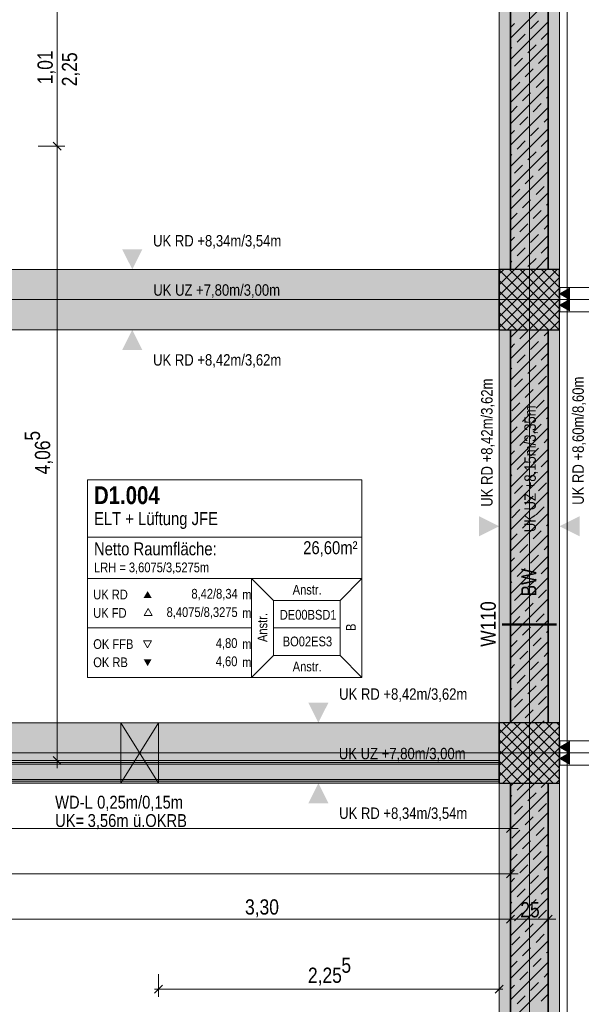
# Model space of a CAD drawing. Extents: x -420 to 300, y 62 to 1162.
# Tile 61 of 130: x -66 to 9, y 516 to 647. Entities that reach past the tile are written whole.
import ezdxf
from ezdxf.lldxf.tags import DXFTag

# ---------------------------------------------------------------- set-up
doc = ezdxf.new("R2010")
doc.units = 0
doc.layers.get('0').update_dxf_attribs({"lineweight": 35})
for name, color, linetype, lineweight, true_color in [('00 -Bauelemente -Dämmung innen', 7, 'Continuous', 9, 0xff7fe6), ('00 -Bauelemente -Gipskarton', 7, 'Continuous', 9, 0xff7fe6), ('00_Beschriftung UZ', 3, 'Continuous', 13, 0x00ff00), ('30 -33 Aussenwände- 3 Aussenstützen', 7, 'Continuous', 50, 0x0000dd), ('30 -34 Innenwände- 1 tragend', 7, 'Continuous', 13, 0xdd0806), ('30 -34 Innenwände- 11 Durchbruch', 4, 'Continuous', 9, 0x00ffff), ('30 -34 Innenwände- 2 nichttragend', 7, 'Continuous', 18, 0xff7fe6), ('30 -35 Decken- 1 Konstruktion-Träger- Stahlbeton', 7, 'grob-A06G9F4K8I', 13, 0x33aa00), ('70 -72 Beschriftung- 2 Beschriftung Bauteile', 7, 'Continuous', 9, 0x9999ff), ('70 -75 Raumstempel- 1 Raumstempel', 1, 'Continuous', 50, 0xff0000), ('70 -76 Bemaßung- 2 Allgemein', 9, 'Continuous', 5, 0x808080), ('iwb_Schraffur_BW', 7, 'Continuous', 13, 0x7400e8)]:
    doc.layers.add(name, color=color, linetype=linetype, lineweight=lineweight, true_color=true_color)
for name, color, linetype, lineweight in [('70 -71 Achsen- 1 Gebäudeachsen', 7, 'STRICHPUNKT2-A06G9F4J8I', 18), ('70 -75 Raumstempel- 3 Wandstempel', 7, 'Continuous', 50), ('Keine', 7, 'Continuous', 9)]:
    doc.layers.add(name, color=color, linetype=linetype, lineweight=lineweight)
doc.layers.add('iwb_Schraffur_Unterzug', color=7, linetype='Continuous', lineweight=5, true_color=0xffffcc, plot=False)
doc.styles.get("Standard").update_dxf_attribs({"font": 'ARIALN.TTF'})
tags = doc.linetypes.add('grob-A06G9F4K8I', pattern=[14, 3, -8, 3]).pattern_tags.tags
tags[8:9] = [DXFTag(74, 4), DXFTag(75, 0), DXFTag(340, '0'), DXFTag(46, 0.0), DXFTag(50, 0.0), DXFTag(44, 0.0), DXFTag(45, 0.0)]
tags[6:7] = [DXFTag(74, 4), DXFTag(75, 0), DXFTag(340, '0'), DXFTag(46, 0.0), DXFTag(50, 0.0), DXFTag(44, 0.0), DXFTag(45, 0.0)]
tags[4:5] = [DXFTag(74, 4), DXFTag(75, 0), DXFTag(340, '0'), DXFTag(46, 0.0), DXFTag(50, 0.0), DXFTag(44, 0.0), DXFTag(45, 0.0)]
tags = doc.linetypes.add('STRICHPUNKT2-A06G9F4J8I', pattern=[12.7, 6.35, -3.175, 0, -3.175]).pattern_tags.tags
tags[10:11] = [DXFTag(74, 4), DXFTag(75, 0), DXFTag(340, '0'), DXFTag(46, 0.0), DXFTag(50, 0.0), DXFTag(44, 0.0), DXFTag(45, 0.0)]
tags[8:9] = [DXFTag(74, 4), DXFTag(75, 0), DXFTag(340, '0'), DXFTag(46, 0.0), DXFTag(50, 0.0), DXFTag(44, 0.0), DXFTag(45, 0.0)]
tags[6:7] = [DXFTag(74, 4), DXFTag(75, 0), DXFTag(340, '0'), DXFTag(46, 0.0), DXFTag(50, 0.0), DXFTag(44, 0.0), DXFTag(45, 0.0)]
tags[4:5] = [DXFTag(74, 4), DXFTag(75, 0), DXFTag(340, '0'), DXFTag(46, 0.0), DXFTag(50, 0.0), DXFTag(44, 0.0), DXFTag(45, 0.0)]

# ---------------------------------------------------------------- blocks, each defined once
blk = doc.blocks.new('Referenz-A06G9F4L8I')
at = {"layer": '00 -Bauelemente -Dämmung innen', "color": 0, "linetype": 'Continuous', "ltscale": 0.13}
for p, q in [((-146.3, 547.95), (-2.3, 547.95)), ((-146.3, 545.95), (-2.3, 545.95))]:
    blk.add_line(p, q, dxfattribs=at)
at = {"layer": '00 -Bauelemente -Gipskarton', "color": 0, "linetype": 'Continuous', "ltscale": 0.13}
for p, q in [((-146.3, 548.45), (-2.3, 548.45)), ((-146.3, 548.2), (-2.3, 548.2)), ((-146.3, 547.95), (-2.3, 547.95)), ((-146.3, 545.95), (-2.3, 545.95)), ((-146.3, 545.7), (-2.3, 545.7)), ((-146.3, 545.45), (-2.3, 545.45))]:
    blk.add_line(p, q, dxfattribs=at)
at = {"layer": '00_Beschriftung UZ', "color": 0, "linetype": 'Continuous', "lineweight": 5, "ltscale": 0.13}
blk.add_line((6.7, 227.45), (6.7, 769.45), dxfattribs=at)
at = {"layer": '00_Beschriftung UZ', "color": 0, "lineweight": 0}
for points in [[(-52.2, 616.12), (-50.86, 613.45), (-49.53, 616.12)], [(-52.2, 610.78), (-50.86, 613.45), (-49.53, 610.78)], [(-52.2, 608.12), (-50.86, 605.45), (-49.53, 608.12)], [(-52.2, 602.78), (-50.86, 605.45), (-49.53, 602.78)], [(-4.97, 578.12), (-2.3, 579.45), (-4.97, 580.79)], [(8.37, 578.12), (5.7, 579.45), (8.37, 580.79)], [(-27.56, 556.12), (-26.23, 553.45), (-24.89, 556.12)], [(-27.56, 550.78), (-26.23, 553.45), (-24.89, 550.78)], [(-27.56, 548.12), (-26.23, 545.45), (-24.89, 548.12)], [(-27.56, 542.78), (-26.23, 545.45), (-24.89, 542.78)]]:
    blk.add_solid(points, dxfattribs=at)
at = {"layer": '30 -33 Aussenwände- 3 Aussenstützen', "color": 0, "lineweight": 9}
for p, q in [((-2.3, 612.85), (-1.69, 613.45)), ((-2.3, 611.43), (-0.28, 613.45)), ((-2.3, 610.02), (1.14, 613.45)), ((-2.3, 608.6), (2.55, 613.45)), ((-2.3, 607.19), (3.97, 613.45)), ((-2.3, 605.77), (5.38, 613.45)), ((-2.3, 613.4), (5.65, 605.45)), ((-0.94, 613.45), (5.7, 606.81)), ((0.48, 613.45), (5.7, 608.23)), ((1.89, 613.45), (5.7, 609.64)), ((3.3, 613.45), (5.7, 611.05)), ((4.72, 613.45), (5.7, 612.47)), ((-2.3, 611.98), (4.23, 605.45)), ((-1.2, 605.45), (5.7, 612.36)), ((-2.3, 610.57), (2.82, 605.45)), ((0.21, 605.45), (5.7, 610.95)), ((1.7, 610.45), (1.7, 608.45)), ((-2.3, 609.16), (1.4, 605.45)), ((0.7, 609.45), (2.7, 609.45)), ((1.62, 605.45), (5.7, 609.53)), ((-2.3, 607.74), (-0.01, 605.45)), ((3.04, 605.45), (5.7, 608.12)), ((-2.3, 606.33), (-1.42, 605.45)), ((4.45, 605.45), (5.7, 606.7)), ((-2.3, 553.45), (-2.29, 553.45)), ((-2.3, 552.03), (-0.88, 553.45)), ((-2.3, 550.62), (0.54, 553.45)), ((-2.3, 549.21), (1.95, 553.45)), ((-2.3, 547.79), (3.36, 553.45)), ((-2.3, 546.38), (4.78, 553.45)), ((-1.81, 545.45), (5.7, 552.96)), ((-1.75, 553.45), (5.7, 546)), ((-0.34, 553.45), (5.7, 547.42)), ((1.08, 553.45), (5.7, 548.83)), ((2.49, 553.45), (5.7, 550.24)), ((3.91, 553.45), (5.7, 551.66)), ((5.32, 553.45), (5.7, 553.07)), ((-2.3, 552.59), (4.84, 545.45)), ((-0.39, 545.45), (5.7, 551.55)), ((-2.3, 551.17), (3.42, 545.45)), ((1.02, 545.45), (5.7, 550.13)), ((1.7, 550.45), (1.7, 548.45)), ((-2.3, 549.76), (2.01, 545.45)), ((0.7, 549.45), (2.7, 549.45)), ((2.44, 545.45), (5.7, 548.72)), ((-2.3, 548.34), (0.59, 545.45)), ((-2.3, 546.93), (-0.82, 545.45)), ((3.85, 545.45), (5.7, 547.31)), ((-2.3, 545.52), (-2.24, 545.45)), ((5.26, 545.45), (5.7, 545.89))]:
    blk.add_line(p, q, dxfattribs=at)
at = {"layer": '30 -33 Aussenwände- 3 Aussenstützen', "color": 0, "linetype": 'Continuous', "lineweight": -2, "ltscale": 0.25}
for p, q in [((5.7, 613.45), (-2.3, 613.45)), ((-2.3, 613.45), (-2.3, 605.45)), ((5.7, 605.45), (5.7, 613.45)), ((-2.3, 605.45), (5.7, 605.45)), ((5.7, 553.45), (-2.3, 553.45)), ((-2.3, 553.45), (-2.3, 545.45)), ((5.7, 545.45), (5.7, 553.45)), ((-2.3, 545.45), (5.7, 545.45))]:
    blk.add_line(p, q, dxfattribs=at)
at = {"layer": '30 -34 Innenwände- 1 tragend', "color": 0, "lineweight": 35}
for p, q in [((-0.8, 770.45), (-0.8, 613.45)), ((4.2, 770.45), (4.2, 613.45)), ((-0.8, 605.45), (-0.8, 553.45)), ((4.2, 605.45), (4.2, 553.45)), ((-0.8, 545.45), (-0.8, 388.45)), ((4.2, 545.45), (4.2, 388.45))]:
    blk.add_line(p, q, dxfattribs=at)
at = {"layer": '30 -34 Innenwände- 1 tragend', "color": 0, "linetype": 'Continuous', "ltscale": 0.13}
for p, q in [((4.2, 770.45), (4.2, 613.45)), ((-0.8, 709.95), (-0.8, 613.45)), ((-0.8, 613.45), (4.2, 613.45)), ((-0.8, 605.45), (-0.8, 553.45)), ((-0.8, 605.45), (4.2, 605.45)), ((4.2, 605.45), (4.2, 553.45)), ((-0.8, 545.45), (4.2, 545.45)), ((-0.8, 545.45), (-0.8, 388.45)), ((4.2, 545.45), (4.2, 388.45))]:
    blk.add_line(p, q, dxfattribs=at)
at = {"layer": '30 -34 Innenwände- 1 tragend', "color": 0, "lineweight": 9}
for p, q in [((-0.8, 644.04), (4.2, 649.04)), ((-0.8, 644.04), (4.2, 649.04)), ((-0.8, 641.22), (4.2, 646.22)), ((-0.8, 641.22), (4.2, 646.22)), ((-0.8, 645.46), (-0.25, 646)), ((-0.8, 645.46), (-0.25, 646)), ((1.87, 645.29), (2.93, 646.36)), ((1.87, 645.29), (2.93, 646.36)), ((0.1, 643.53), (1.16, 644.59)), ((0.1, 643.53), (1.16, 644.59)), ((3.28, 643.88), (4.2, 644.8)), ((3.28, 643.88), (4.2, 644.8)), ((-0.8, 638.39), (4.2, 643.39)), ((-0.8, 638.39), (4.2, 643.39)), ((-0.8, 642.63), (-0.61, 642.82)), ((-0.8, 642.63), (-0.61, 642.82)), ((1.51, 642.11), (2.58, 643.17)), ((1.51, 642.11), (2.58, 643.17)), ((-0.25, 640.35), (0.81, 641.41)), ((-0.25, 640.35), (0.81, 641.41)), ((2.93, 640.7), (3.99, 641.76)), ((2.93, 640.7), (3.99, 641.76)), ((-0.8, 635.56), (4.2, 640.56)), ((-0.8, 635.56), (4.2, 640.56)), ((1.16, 638.93), (2.22, 639.99)), ((1.16, 638.93), (2.22, 639.99)), ((-0.8, 632.73), (4.2, 637.73)), ((-0.8, 632.73), (4.2, 637.73)), ((-0.61, 637.16), (0.45, 638.22)), ((-0.61, 637.16), (0.45, 638.22)), ((2.58, 637.52), (3.64, 638.58)), ((2.58, 637.52), (3.64, 638.58)), ((0.81, 635.75), (1.87, 636.81)), ((0.81, 635.75), (1.87, 636.81)), ((3.99, 636.1), (4.2, 636.32)), ((3.99, 636.1), (4.2, 636.32)), ((-0.8, 634.14), (0.1, 635.04)), ((-0.8, 634.14), (0.1, 635.04)), ((-0.8, 629.9), (4.2, 634.9)), ((-0.8, 629.9), (4.2, 634.9)), ((2.22, 634.33), (3.28, 635.4)), ((2.22, 634.33), (3.28, 635.4)), ((0.45, 632.57), (1.51, 633.63)), ((0.45, 632.57), (1.51, 633.63)), ((3.64, 632.92), (4.2, 633.49)), ((3.64, 632.92), (4.2, 633.49)), ((1.87, 631.15), (2.93, 632.21)), ((1.87, 631.15), (2.93, 632.21)), ((-0.8, 627.07), (4.2, 632.07)), ((-0.8, 627.07), (4.2, 632.07)), ((-0.8, 631.32), (-0.25, 631.86)), ((-0.8, 631.32), (-0.25, 631.86)), ((0.1, 629.38), (1.16, 630.45)), ((0.1, 629.38), (1.16, 630.45)), ((3.28, 629.74), (4.2, 630.66)), ((3.28, 629.74), (4.2, 630.66)), ((-0.8, 624.24), (4.2, 629.24)), ((-0.8, 624.24), (4.2, 629.24)), ((-0.8, 628.49), (-0.61, 628.68)), ((-0.8, 628.49), (-0.61, 628.68)), ((1.51, 627.97), (2.58, 629.03)), ((1.51, 627.97), (2.58, 629.03)), ((-0.25, 626.2), (0.81, 627.26)), ((-0.25, 626.2), (0.81, 627.26)), ((2.93, 626.56), (3.99, 627.62)), ((2.93, 626.56), (3.99, 627.62)), ((-0.8, 621.42), (4.2, 626.42)), ((-0.8, 621.42), (4.2, 626.42)), ((1.16, 624.79), (2.22, 625.85)), ((1.16, 624.79), (2.22, 625.85)), ((2.58, 623.37), (3.64, 624.44)), ((2.58, 623.37), (3.64, 624.44)), ((-0.8, 618.59), (4.2, 623.59)), ((-0.8, 618.59), (4.2, 623.59)), ((-0.61, 623.02), (0.45, 624.08)), ((-0.61, 623.02), (0.45, 624.08)), ((0.81, 621.61), (1.87, 622.67)), ((0.81, 621.61), (1.87, 622.67)), ((3.99, 621.96), (4.2, 622.17)), ((3.99, 621.96), (4.2, 622.17)), ((-0.8, 620), (0.1, 620.9)), ((-0.8, 620), (0.1, 620.9)), ((-0.8, 615.76), (4.2, 620.76)), ((-0.8, 615.76), (4.2, 620.76)), ((2.22, 620.19), (3.28, 621.25)), ((2.22, 620.19), (3.28, 621.25)), ((0.45, 618.42), (1.51, 619.49)), ((0.45, 618.42), (1.51, 619.49)), ((3.64, 618.78), (4.2, 619.34)), ((3.64, 618.78), (4.2, 619.34)), ((-0.28, 613.45), (4.2, 617.93)), ((-0.28, 613.45), (4.2, 617.93)), ((1.87, 617.01), (2.93, 618.07)), ((1.87, 617.01), (2.93, 618.07)), ((-0.8, 617.17), (-0.25, 617.72)), ((-0.8, 617.17), (-0.25, 617.72)), ((3.28, 615.6), (4.2, 616.52)), ((3.28, 615.6), (4.2, 616.52)), ((0.1, 615.24), (1.16, 616.3)), ((0.1, 615.24), (1.16, 616.3)), ((-0.8, 614.34), (-0.61, 614.54)), ((-0.8, 614.34), (-0.61, 614.54)), ((1.51, 613.83), (2.58, 614.89)), ((1.51, 613.83), (2.58, 614.89)), ((2.55, 613.45), (4.2, 615.1)), ((2.55, 613.45), (4.2, 615.1)), ((3.97, 613.45), (3.99, 613.48)), ((3.97, 613.45), (3.99, 613.48)), ((-0.8, 604.45), (0.21, 605.45)), ((-0.8, 601.62), (3.04, 605.45)), ((-0.8, 604.45), (0.21, 605.45)), ((-0.8, 601.62), (3.04, 605.45)), ((0.45, 604.28), (1.51, 605.34)), ((0.45, 604.28), (1.51, 605.34)), ((3.64, 604.64), (4.2, 605.2)), ((3.64, 604.64), (4.2, 605.2)), ((-0.8, 598.79), (4.2, 603.79)), ((-0.8, 598.79), (4.2, 603.79)), ((-0.8, 603.03), (-0.25, 603.58)), ((-0.8, 603.03), (-0.25, 603.58)), ((1.87, 602.87), (2.93, 603.93)), ((1.87, 602.87), (2.93, 603.93)), ((0.1, 601.1), (1.16, 602.16)), ((0.1, 601.1), (1.16, 602.16)), ((3.28, 601.45), (4.2, 602.37)), ((3.28, 601.45), (4.2, 602.37)), ((-0.8, 595.96), (4.2, 600.96)), ((-0.8, 595.96), (4.2, 600.96)), ((-0.8, 600.2), (-0.61, 600.39)), ((-0.8, 600.2), (-0.61, 600.39)), ((1.51, 599.69), (2.58, 600.75)), ((1.51, 599.69), (2.58, 600.75)), ((-0.25, 597.92), (0.81, 598.98)), ((-0.25, 597.92), (0.81, 598.98)), ((2.93, 598.27), (3.99, 599.33)), ((2.93, 598.27), (3.99, 599.33)), ((-0.8, 593.13), (4.2, 598.13)), ((-0.8, 593.13), (4.2, 598.13)), ((1.16, 596.5), (2.22, 597.57)), ((1.16, 596.5), (2.22, 597.57)), ((-0.61, 594.74), (0.45, 595.8)), ((-0.61, 594.74), (0.45, 595.8)), ((2.58, 595.09), (3.64, 596.15)), ((2.58, 595.09), (3.64, 596.15)), ((-0.8, 590.3), (4.2, 595.3)), ((-0.8, 590.3), (4.2, 595.3)), ((0.81, 593.32), (1.87, 594.38)), ((0.81, 593.32), (1.87, 594.38)), ((3.99, 593.68), (4.2, 593.89)), ((3.99, 593.68), (4.2, 593.89)), ((-0.8, 591.72), (0.1, 592.62)), ((-0.8, 591.72), (0.1, 592.62)), ((-0.8, 587.47), (4.2, 592.47)), ((-0.8, 587.47), (4.2, 592.47)), ((2.22, 591.91), (3.28, 592.97)), ((2.22, 591.91), (3.28, 592.97)), ((0.45, 590.14), (1.51, 591.2)), ((0.45, 590.14), (1.51, 591.2)), ((3.64, 590.49), (4.2, 591.06)), ((3.64, 590.49), (4.2, 591.06)), ((-0.8, 584.65), (4.2, 589.65)), ((-0.8, 584.65), (4.2, 589.65)), ((-0.8, 588.89), (-0.25, 589.43)), ((-0.8, 588.89), (-0.25, 589.43)), ((1.87, 588.73), (2.93, 589.79)), ((1.87, 588.73), (2.93, 589.79)), ((0.1, 586.96), (1.16, 588.02)), ((0.1, 586.96), (1.16, 588.02)), ((3.28, 587.31), (4.2, 588.23)), ((3.28, 587.31), (4.2, 588.23)), ((-0.8, 581.82), (4.2, 586.82)), ((-0.8, 581.82), (4.2, 586.82)), ((1.51, 585.54), (2.58, 586.61)), ((1.51, 585.54), (2.58, 586.61)), ((-0.8, 586.06), (-0.61, 586.25)), ((-0.8, 586.06), (-0.61, 586.25)), ((2.93, 584.13), (3.99, 585.19)), ((2.93, 584.13), (3.99, 585.19)), ((-0.8, 578.99), (4.2, 583.99)), ((-0.8, 578.99), (4.2, 583.99)), ((-0.25, 583.78), (0.81, 584.84)), ((-0.25, 583.78), (0.81, 584.84)), ((1.16, 582.36), (2.22, 583.42)), ((1.16, 582.36), (2.22, 583.42)), ((-0.61, 580.59), (0.45, 581.66)), ((-0.61, 580.59), (0.45, 581.66)), ((2.58, 580.95), (3.64, 582.01)), ((2.58, 580.95), (3.64, 582.01)), ((-0.8, 576.16), (4.2, 581.16)), ((-0.8, 576.16), (4.2, 581.16)), ((0.81, 579.18), (1.87, 580.24)), ((0.81, 579.18), (1.87, 580.24)), ((2.22, 577.77), (3.28, 578.83)), ((2.22, 577.77), (3.28, 578.83)), ((3.99, 579.53), (4.2, 579.75)), ((3.99, 579.53), (4.2, 579.75)), ((-0.8, 577.58), (0.1, 578.47)), ((-0.8, 577.58), (0.1, 578.47)), ((-0.8, 573.33), (4.2, 578.33)), ((-0.8, 573.33), (4.2, 578.33)), ((0.45, 576), (1.51, 577.06)), ((0.45, 576), (1.51, 577.06)), ((3.64, 576.35), (4.2, 576.92)), ((3.64, 576.35), (4.2, 576.92)), ((-0.8, 570.5), (4.2, 575.5)), ((-0.8, 570.5), (4.2, 575.5)), ((-0.8, 574.75), (-0.25, 575.29)), ((-0.8, 574.75), (-0.25, 575.29)), ((1.87, 574.58), (2.93, 575.64)), ((1.87, 574.58), (2.93, 575.64)), ((0.1, 572.82), (1.16, 573.88)), ((0.1, 572.82), (1.16, 573.88)), ((3.28, 573.17), (4.2, 574.09)), ((3.28, 573.17), (4.2, 574.09)), ((-0.8, 567.68), (4.2, 572.68)), ((-0.8, 567.68), (4.2, 572.68)), ((1.51, 571.4), (2.58, 572.46)), ((1.51, 571.4), (2.58, 572.46)), ((-0.8, 571.92), (-0.61, 572.11)), ((-0.8, 571.92), (-0.61, 572.11)), ((2.93, 569.99), (3.99, 571.05)), ((2.93, 569.99), (3.99, 571.05)), ((-0.8, 564.85), (4.2, 569.85)), ((-0.8, 564.85), (4.2, 569.85)), ((-0.25, 569.63), (0.81, 570.7)), ((-0.25, 569.63), (0.81, 570.7)), ((1.16, 568.22), (2.22, 569.28)), ((1.16, 568.22), (2.22, 569.28)), ((-0.8, 562.02), (4.2, 567.02)), ((-0.8, 562.02), (4.2, 567.02)), ((-0.61, 566.45), (0.45, 567.51)), ((-0.61, 566.45), (0.45, 567.51)), ((2.58, 566.81), (3.64, 567.87)), ((2.58, 566.81), (3.64, 567.87)), ((0.81, 565.04), (1.87, 566.1)), ((0.81, 565.04), (1.87, 566.1)), ((-0.8, 563.43), (0.1, 564.33)), ((-0.8, 563.43), (0.1, 564.33)), ((2.22, 563.62), (3.28, 564.68)), ((2.22, 563.62), (3.28, 564.68)), ((3.99, 565.39), (4.2, 565.6)), ((3.99, 565.39), (4.2, 565.6)), ((-0.8, 559.19), (4.2, 564.19)), ((-0.8, 559.19), (4.2, 564.19)), ((0.45, 561.86), (1.51, 562.92)), ((0.45, 561.86), (1.51, 562.92)), ((3.64, 562.21), (4.2, 562.78)), ((3.64, 562.21), (4.2, 562.78)), ((-0.8, 556.36), (4.2, 561.36)), ((-0.8, 556.36), (4.2, 561.36)), ((-0.8, 560.6), (-0.25, 561.15)), ((-0.8, 560.6), (-0.25, 561.15)), ((1.87, 560.44), (2.93, 561.5)), ((1.87, 560.44), (2.93, 561.5)), ((0.1, 558.67), (1.16, 559.73)), ((0.1, 558.67), (1.16, 559.73)), ((3.28, 559.03), (4.2, 559.95)), ((3.28, 559.03), (4.2, 559.95)), ((-0.8, 553.53), (4.2, 558.53)), ((-0.8, 553.53), (4.2, 558.53)), ((-0.8, 557.78), (-0.61, 557.97)), ((-0.8, 557.78), (-0.61, 557.97)), ((1.51, 557.26), (2.58, 558.32)), ((1.51, 557.26), (2.58, 558.32)), ((-0.25, 555.49), (0.81, 556.55)), ((-0.25, 555.49), (0.81, 556.55)), ((2.93, 555.85), (3.99, 556.91)), ((2.93, 555.85), (3.99, 556.91)), ((1.95, 553.45), (4.2, 555.71)), ((1.95, 553.45), (4.2, 555.71)), ((1.16, 554.08), (2.22, 555.14)), ((1.16, 554.08), (2.22, 555.14)), ((3.36, 553.45), (3.64, 553.72)), ((3.36, 553.45), (3.64, 553.72)), ((-0.8, 545.05), (-0.39, 545.45)), ((-0.8, 542.22), (2.44, 545.45)), ((-0.8, 545.05), (-0.39, 545.45)), ((-0.8, 542.22), (2.44, 545.45)), ((0.1, 544.53), (1.02, 545.45)), ((0.1, 544.53), (1.02, 545.45)), ((3.28, 544.89), (3.85, 545.45)), ((3.28, 544.89), (3.85, 545.45)), ((-0.8, 539.39), (4.2, 544.39)), ((-0.8, 539.39), (4.2, 544.39)), ((-0.8, 543.63), (-0.61, 543.83)), ((-0.8, 543.63), (-0.61, 543.83)), ((1.51, 543.12), (2.58, 544.18)), ((1.51, 543.12), (2.58, 544.18)), ((-0.25, 541.35), (0.81, 542.41)), ((-0.25, 541.35), (0.81, 542.41)), ((2.93, 541.7), (3.99, 542.76)), ((2.93, 541.7), (3.99, 542.76)), ((-0.8, 536.56), (4.2, 541.56)), ((-0.8, 536.56), (4.2, 541.56)), ((1.16, 539.94), (2.22, 541)), ((1.16, 539.94), (2.22, 541)), ((2.58, 538.52), (3.64, 539.58)), ((2.58, 538.52), (3.64, 539.58)), ((-0.8, 533.73), (4.2, 538.73)), ((-0.8, 533.73), (4.2, 538.73)), ((-0.61, 538.17), (0.45, 539.23)), ((-0.61, 538.17), (0.45, 539.23)), ((0.81, 536.75), (1.87, 537.81)), ((0.81, 536.75), (1.87, 537.81)), ((3.99, 537.11), (4.2, 537.32)), ((3.99, 537.11), (4.2, 537.32)), ((-0.8, 535.15), (0.1, 536.05)), ((-0.8, 535.15), (0.1, 536.05)), ((-0.8, 530.91), (4.2, 535.91)), ((-0.8, 530.91), (4.2, 535.91)), ((2.22, 535.34), (3.28, 536.4)), ((2.22, 535.34), (3.28, 536.4)), ((0.45, 533.57), (1.51, 534.63)), ((0.45, 533.57), (1.51, 534.63)), ((3.64, 533.93), (4.2, 534.49)), ((3.64, 533.93), (4.2, 534.49)), ((-0.8, 528.08), (4.2, 533.08)), ((-0.8, 528.08), (4.2, 533.08)), ((1.87, 532.16), (2.93, 533.22)), ((1.87, 532.16), (2.93, 533.22)), ((-0.8, 532.32), (-0.25, 532.86)), ((-0.8, 532.32), (-0.25, 532.86)), ((0.1, 530.39), (1.16, 531.45)), ((0.1, 530.39), (1.16, 531.45)), ((3.28, 530.74), (4.2, 531.66)), ((3.28, 530.74), (4.2, 531.66)), ((-0.8, 525.25), (4.2, 530.25)), ((-0.8, 525.25), (4.2, 530.25)), ((-0.8, 529.49), (-0.61, 529.68)), ((-0.8, 529.49), (-0.61, 529.68)), ((1.51, 528.98), (2.58, 530.04)), ((1.51, 528.98), (2.58, 530.04)), ((-0.25, 527.21), (0.81, 528.27)), ((-0.25, 527.21), (0.81, 528.27)), ((2.93, 527.56), (3.99, 528.62)), ((2.93, 527.56), (3.99, 528.62)), ((-0.8, 522.42), (4.2, 527.42)), ((-0.8, 522.42), (4.2, 527.42)), ((1.16, 525.79), (2.22, 526.85)), ((1.16, 525.79), (2.22, 526.85)), ((2.58, 524.38), (3.64, 525.44)), ((2.58, 524.38), (3.64, 525.44)), ((-0.8, 519.59), (4.2, 524.59)), ((-0.8, 519.59), (4.2, 524.59)), ((-0.61, 524.03), (0.45, 525.09)), ((-0.61, 524.03), (0.45, 525.09)), ((0.81, 522.61), (1.87, 523.67)), ((0.81, 522.61), (1.87, 523.67)), ((3.99, 522.97), (4.2, 523.18)), ((3.99, 522.97), (4.2, 523.18)), ((-0.8, 521.01), (0.1, 521.9)), ((-0.8, 521.01), (0.1, 521.9)), ((-0.8, 516.76), (4.2, 521.76)), ((-0.8, 516.76), (4.2, 521.76)), ((2.22, 521.2), (3.28, 522.26)), ((2.22, 521.2), (3.28, 522.26)), ((0.45, 519.43), (1.51, 520.49)), ((0.45, 519.43), (1.51, 520.49)), ((3.64, 519.78), (4.2, 520.35)), ((3.64, 519.78), (4.2, 520.35)), ((-0.8, 513.94), (4.2, 518.94)), ((-0.8, 513.94), (4.2, 518.94)), ((-0.8, 518.18), (-0.25, 518.72)), ((-0.8, 518.18), (-0.25, 518.72)), ((1.87, 518.02), (2.93, 519.08)), ((1.87, 518.02), (2.93, 519.08)), ((3.28, 516.6), (4.2, 517.52)), ((3.28, 516.6), (4.2, 517.52)), ((0.1, 516.25), (1.16, 517.31)), ((0.1, 516.25), (1.16, 517.31))]:
    blk.add_line(p, q, dxfattribs=at)
at = {"layer": '30 -34 Innenwände- 11 Durchbruch', "color": 0, "linetype": 'Continuous', "ltscale": 0.13}
for p, q in [((-52.4, 545.45), (-52.4, 553.45)), ((-52.4, 553.45), (-47.4, 545.45)), ((-47.4, 553.45), (-52.4, 545.45)), ((-52.4, 553.45), (-47.4, 553.45)), ((-47.4, 553.45), (-52.4, 545.45)), ((-47.4, 545.45), (-52.4, 553.45)), ((-47.4, 545.45), (-47.4, 553.45)), ((-52.4, 545.45), (-47.4, 545.45))]:
    blk.add_line(p, q, dxfattribs=at)
at = {"layer": '30 -34 Innenwände- 11 Durchbruch', "color": 0, "lineweight": 0}
for points in [[(-52.4, 545.45), (-52.4, 553.45), (-49.9, 549.45)], [(-47.4, 545.45), (-49.9, 549.45), (-47.4, 553.45)]]:
    blk.add_solid(points, dxfattribs=at)
at = {"layer": '30 -34 Innenwände- 2 nichttragend', "color": 0, "linetype": 'Continuous', "ltscale": 0.18}
for p, q in [((-66.8, 548.45), (-2.3, 548.45)), ((-146.3, 545.45), (-2.3, 545.45))]:
    blk.add_line(p, q, dxfattribs=at)
at = {"layer": '30 -35 Decken- 1 Konstruktion-Träger- Stahlbeton', "color": 0}
for p, q in [((-2.3, 227.45), (-2.3, 770.45)), ((5.7, 227.45), (5.7, 770.45)), ((-2.3, 613.45), (-298.3, 613.45)), ((5.7, 611.05), (76.5, 611.05)), ((5.7, 607.85), (76.5, 607.85)), ((-2.3, 605.45), (-298.3, 605.45)), ((-298.3, 553.45), (-2.3, 553.45)), ((5.7, 551.05), (76.5, 551.05)), ((5.7, 547.85), (76.5, 547.85)), ((-298.3, 545.45), (-2.3, 545.45))]:
    blk.add_line(p, q, dxfattribs=at)
at = {"layer": '30 -35 Decken- 1 Konstruktion-Träger- Stahlbeton', "color": 0, "linetype": 'Continuous', "lineweight": 35, "ltscale": 0.35}
for p, q in [((-2.3, 605.45), (-2.3, 613.45)), ((5.7, 611.05), (5.7, 607.85)), ((-2.3, 553.45), (-2.3, 545.45)), ((5.7, 551.05), (5.7, 547.85))]:
    blk.add_line(p, q, dxfattribs=at)
at = {"layer": '70 -71 Achsen- 1 Gebäudeachsen', "color": 0, "linetype": 'STRICHPUNKT2-A06G9F4J8I', "ltscale": 0.18}
for p, q in [((1.7, 1084.39), (1.7, 84.95)), ((-387.24, 609.45), (76.5, 609.45)), ((-387.24, 549.45), (76.5, 549.45))]:
    blk.add_line(p, q, dxfattribs=at)
at = {"layer": '70 -72 Beschriftung- 2 Beschriftung Bauteile', "color": 0}
for p, q in [((5.7, 610.2), (7, 610.95)), ((7, 609.45), (5.7, 610.2)), ((7, 610.95), (7, 609.45)), ((5.7, 608.7), (7, 609.45)), ((7, 607.95), (5.7, 608.7)), ((7, 609.45), (7, 607.95)), ((5.7, 550.2), (7, 550.95)), ((7, 549.45), (5.7, 550.2)), ((7, 550.95), (7, 549.45)), ((5.7, 548.7), (7, 549.45)), ((7, 547.95), (5.7, 548.7)), ((7, 549.45), (7, 547.95))]:
    blk.add_line(p, q, dxfattribs=at)
at = {"layer": '70 -72 Beschriftung- 2 Beschriftung Bauteile', "color": 0, "lineweight": 0}
for points in [[(7, 609.45), (5.7, 610.2), (7, 610.95)], [(7, 607.95), (5.7, 608.7), (7, 609.45)], [(7, 549.45), (5.7, 550.2), (7, 550.95)], [(7, 547.95), (5.7, 548.7), (7, 549.45)]]:
    blk.add_solid(points, dxfattribs=at)
at = {"layer": '70 -75 Raumstempel- 1 Raumstempel', "color": 0, "lineweight": 9}
for p, q in [((-56.8, 585.59), (-56.8, 559.45)), ((-20.47, 585.59), (-56.8, 585.59)), ((-20.47, 559.45), (-20.47, 585.59)), ((-20.47, 578), (-56.8, 578)), ((-56.8, 572.52), (-35.07, 572.52)), ((-32.19, 569.63), (-35.07, 572.52)), ((-20.47, 572.52), (-35.07, 572.52)), ((-35.07, 572.52), (-35.07, 559.45)), ((-23.36, 569.63), (-20.47, 572.52)), ((-32.19, 562.35), (-32.19, 569.63)), ((-32.19, 569.63), (-23.36, 569.63)), ((-23.36, 562.35), (-23.36, 569.63)), ((-48.76, 568.56), (-49.28, 567.66)), ((-48.24, 567.66), (-48.76, 568.56)), ((-49.28, 567.66), (-48.24, 567.66)), ((-56.8, 565.99), (-35.07, 565.99)), ((-23.36, 565.99), (-32.19, 565.99)), ((-48.83, 563.38), (-49.36, 564.29)), ((-49.36, 564.29), (-48.31, 564.29)), ((-48.31, 564.29), (-48.83, 563.38)), ((-32.19, 562.35), (-35.07, 559.45)), ((-32.19, 562.35), (-23.36, 562.35)), ((-23.36, 562.35), (-20.47, 559.45)), ((-20.47, 559.45), (-56.8, 559.45))]:
    blk.add_line(p, q, dxfattribs=at)
at = {"layer": '70 -75 Raumstempel- 1 Raumstempel', "color": 0, "lineweight": 0}
for points in [[(-48.31, 569.98), (-48.83, 570.88), (-49.36, 569.98)], [(-48.31, 561.85), (-48.83, 560.94), (-49.36, 561.85)]]:
    blk.add_solid(points, dxfattribs=at)
at = {"layer": '70 -76 Bemaßung- 2 Allgemein', "color": 0, "linetype": 'Continuous', "ltscale": 0.13}
for p, q in [((-60.8, 630.81), (-60.8, 648.89)), ((-60.8, 628.75), (-60.8, 630.81)), ((-63.3, 629.75), (-59.8, 629.75)), ((-63.3, 629.75), (-59.8, 629.75)), ((-60.8, 630.75), (-60.8, 628.69)), ((-60.8, 549.51), (-60.8, 628.69)), ((-60.8, 547.45), (-60.8, 549.51)), ((-63.3, 548.45), (-59.8, 548.45)), ((-0.8, 541.95), (-0.8, 538.45)), ((-1.86, 539.45), (-153.24, 539.45)), ((0.2, 539.45), (-1.86, 539.45)), ((-0.8, 535.95), (-0.8, 532.45)), ((-1.86, 533.45), (-148.24, 533.45)), ((0.2, 533.45), (-1.86, 533.45)), ((-0.8, 529.95), (-0.8, 526.45)), ((-0.8, 529.95), (-0.8, 526.45)), ((4.2, 529.95), (4.2, 526.45)), ((-67.8, 527.45), (-65.74, 527.45)), ((-1.86, 527.45), (-65.74, 527.45)), ((0.2, 527.45), (-1.86, 527.45)), ((-1.8, 527.45), (0.26, 527.45)), ((3.14, 527.45), (0.26, 527.45)), ((5.2, 527.45), (3.14, 527.45)), ((-47.4, 520.18), (-47.4, 517.18)), ((-2.3, 520.18), (-2.3, 517.18)), ((-47.93, 517.65), (-46.87, 518.71)), ((-1.77, 518.71), (-2.83, 517.65)), ((-47.9, 518.18), (-46.34, 518.18)), ((-3.36, 518.18), (-46.34, 518.18)), ((-1.8, 518.18), (-3.36, 518.18))]:
    blk.add_line(p, q, dxfattribs=at)
at = {"layer": '70 -76 Bemaßung- 2 Allgemein', "color": 0, "linetype": 'Continuous', "lineweight": 20, "ltscale": 0.2}
for p, q in [((-61.33, 630.28), (-60.27, 629.22)), ((-60.27, 629.22), (-61.33, 630.28)), ((-60.27, 547.92), (-61.33, 548.98)), ((-0.27, 539.98), (-1.33, 538.92)), ((-0.27, 533.98), (-1.33, 532.92)), ((-0.27, 527.98), (-1.33, 526.92)), ((-1.33, 526.92), (-0.27, 527.98)), ((4.73, 527.98), (3.67, 526.92))]:
    blk.add_line(p, q, dxfattribs=at)
at = {"layer": 'Keine', "color": 0, "lineweight": 50}
blk.add_line((-1.88, 566.44), (5.29, 566.44), dxfattribs=at)
at = {"layer": '00_Beschriftung UZ', "color": 0, "linetype": 'Continuous', "ltscale": 0.13, "char_height": 1.5103, "attachment_point": 1}
for s, insert in [('{\\fArial Narrow;UK RD +8,34m/3,54m}', (-48.11, 618)), ('{\\fArial Narrow;UK UZ +7,80m/3,00m}', (-48.08, 611.48)), ('{\\fArial Narrow;UK RD +8,42m/3,62m}', (-48.11, 602.23)), ('{\\fArial Narrow;UK RD +8,42m/3,62m}', (-23.48, 558)), ('{\\fArial Narrow;UK UZ +7,80m/3,00m}', (-23.52, 550.12)), ('{\\fArial Narrow;UK RD +8,34m/3,54m}', (-23.48, 542.23))]:
    blk.add_mtext(s, dxfattribs=dict(at, insert=insert))
at = {"layer": '00_Beschriftung UZ', "color": 0, "linetype": 'Continuous', "ltscale": 0.13, "char_height": 1.5103, "attachment_point": 1, "rotation": 90}
for s, insert in [('{\\fArial Narrow;UK RD +8,60m/8,60m}', (7.4, 582.29)), ('{\\fArial Narrow;UK RD +8,42m/3,62m}', (-4.68, 582.04))]:
    blk.add_mtext(s, dxfattribs=dict(at, insert=insert))
at = {"layer": '00_Beschriftung UZ', "color": 0, "linetype": 'ByBlock', "lineweight": 5, "ltscale": 0.13, "insert": (1.04, 578.67), "char_height": 1.5103, "attachment_point": 1, "rotation": 90}
blk.add_mtext('{\\fArial Narrow;UK UZ +8,15m/3,35m}', dxfattribs=at)
at = {"layer": '30 -34 Innenwände- 11 Durchbruch', "color": 0, "linetype": 'Continuous', "ltscale": 0.13, "char_height": 1.7, "attachment_point": 1}
for s, insert in [('{\\fArial Narrow;WD-L}', (-61.08, 543.78)), ('{\\fArial Narrow;0,25m/0,15m}', (-55.51, 543.78)), ('{\\fArial Narrow;UK=}', (-61.08, 541.35)), ('{\\fArial Narrow;3,56m}', (-56.77, 541.35)), ('{\\fArial Narrow;ü.OKRB}', (-50.77, 541.35))]:
    blk.add_mtext(s, dxfattribs=dict(at, insert=insert))
at = {"layer": '70 -75 Raumstempel- 1 Raumstempel', "color": 0, "linetype": 'Continuous', "ltscale": 0.5, "attachment_point": 1}
for s, insert, char_height, rotation in [('{\\fArial Narrow|b1|i0;D1.004}', (-55.93, 584.74), 2.3536, 0), ('{\\fArial Narrow;ELT + Lüftung JFE}', (-55.93, 581.32), 1.7117, 0), ('{\\fArial Narrow;Netto Raumfläche:}', (-55.93, 577.32), 1.7117, 0), ('{\\fArial Narrow;26,60m²}', (-28.24, 577.47), 1.7117, 0), ('{\\fArial Narrow;LRH = 3,6075/3,5275m}', (-55.93, 574.65), 1.2838, 0), ('{\\fArial Narrow;UK RD}', (-56.03, 571.06), 1.2838, 0), ('{\\fArial Narrow;8,42/8,34}', (-43.04, 571.16), 1.2838, 0), ('{\\fArial Narrow;Anstr.}', (-29.63, 571.7), 1.2838, 0), ('{\\fArial Narrow;m}', (-36.31, 571.05), 1.2838, 0), ('{\\fArial Narrow;UK FD}', (-56.03, 568.62), 1.2838, 0), ('{\\fArial Narrow;8,4075/8,3275}', (-46.32, 568.73), 1.2838, 0), ('{\\fArial Narrow;m}', (-36.31, 568.61), 1.2838, 0), ('{\\fArial Narrow;Anstr.}', (-34.28, 564.13), 1.2838, 90), ('{\\fArial Narrow;DE00BSD1}', (-31.34, 568.38), 1.2838, 0), ('{\\fArial Narrow;B}', (-22.56, 565.59), 1.2838, 90), ('{\\fArial Narrow;OK FFB}', (-56.03, 564.5), 1.2838, 0), ('{\\fArial Narrow;4,80}', (-39.81, 564.63), 1.2838, 0), ('{\\fArial Narrow;BO02ES3}', (-30.95, 564.85), 1.2838, 0), ('{\\fArial Narrow;m}', (-36.31, 564.5), 1.2838, 0), ('{\\fArial Narrow;OK RB}', (-56.03, 562.09), 1.2838, 0), ('{\\fArial Narrow;4,60}', (-39.81, 562.22), 1.2838, 0), ('{\\fArial Narrow;m}', (-36.31, 562.09), 1.2838, 0), ('{\\fArial Narrow;Anstr.}', (-29.63, 561.53), 1.2838, 0)]:
    blk.add_mtext(s, dxfattribs=dict(at, insert=insert, char_height=char_height, rotation=rotation))
at = {"layer": '70 -75 Raumstempel- 3 Wandstempel', "color": 0, "linetype": 'Continuous', "ltscale": 0.5, "char_height": 2.0138, "attachment_point": 1, "rotation": 90}
for s, insert in [('{\\fArial Narrow;BW}', (0.62, 570.15)), ('{\\fArial Narrow;W110}', (-4.76, 563.5))]:
    blk.add_mtext(s, dxfattribs=dict(at, insert=insert))
at = {"layer": '70 -76 Bemaßung- 2 Allgemein', "color": 0, "linetype": 'Continuous', "ltscale": 0.13, "char_height": 2.0138, "attachment_point": 1, "rotation": 90}
for s, insert in [('{\\fArial Narrow;1,01}', (-63.41, 637.95)), ('{\\fArial Narrow;2,25}', (-60.18, 637.69)), ('{\\fArial Narrow;5}', (-65.09, 590.79)), ('{\\fArial Narrow;4,06}', (-63.75, 586.32))]:
    blk.add_mtext(s, dxfattribs=dict(at, insert=insert))
at = {"layer": '70 -76 Bemaßung- 2 Allgemein', "color": 0, "linetype": 'Continuous', "ltscale": 0.13, "char_height": 2.0138, "attachment_point": 1}
for s, insert in [('{\\fArial Narrow;3,30}', (-35.94, 530.07)), ('{\\fArial Narrow;25}', (0.5, 529.7)), ('{\\fArial Narrow;5}', (-23.18, 522.37)), ('{\\fArial Narrow;2,25}', (-27.61, 521.03))]:
    blk.add_mtext(s, dxfattribs=dict(at, insert=insert))
blk = doc.blocks.new('Referenz-A06G9F4N8I')
at = {"layer": 'iwb_Schraffur_Unterzug', "linetype": 'Continuous', "ltscale": 0.13}
for points in [[(-298.3, 609.45), (-298.3, 613.45), (-2.3, 613.45), (-2.3, 605.45), (-298.3, 605.45)], [(-298.3, 549.45), (-298.3, 553.45), (-2.3, 553.45), (-2.3, 545.45), (-298.3, 545.45)]]:
    blk.add_hatch(color=256, dxfattribs=at).paths.add_polyline_path(points)
at = {"layer": 'iwb_Schraffur_BW', "linetype": 'Continuous', "ltscale": 0.13}
blk.add_solid([(4.2, 778.45), (4.2, 384.45), (-0.8, 778.45), (-0.8, 384.45)], dxfattribs=at)
at = {"layer": 'iwb_Schraffur_Unterzug', "linetype": 'Continuous', "ltscale": 0.13}
blk.add_solid([(-2.3, 227.45), (-2.3, 830.45), (5.7, 227.45), (5.7, 830.45)], dxfattribs=at)

msp = doc.modelspace()

# ---------------------------------------------------------------- block references
at = {"color": 8, "lineweight": 25, "ltscale": 0.25, "true_color": 0x808080}
for name in ['Referenz-A06G9F4L8I', 'Referenz-A06G9F4N8I']:
    msp.add_blockref(name, (0, 0), dxfattribs=at)

doc.saveas('drawing.dxf')
